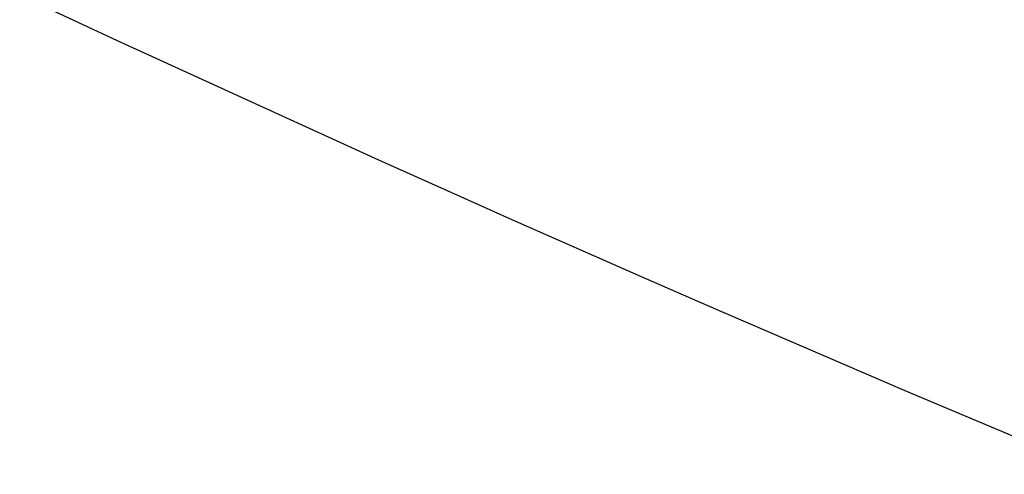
# Model space of a CAD drawing. Header units: inches. Extents: x 0 to 16, y 0 to 10.
# Tile 9 of 34: x 13.5887 to 13.60046, y 1.43052 to 1.43595. Entities that reach past the tile are written whole.
import ezdxf

# ---------------------------------------------------------------- set-up
doc = ezdxf.new("R2010")
doc.units = ezdxf.units.IN
doc.header["$LTSCALE"] = 0.935
doc.header["$MEASUREMENT"] = 0
doc.layers.get('0').update_dxf_attribs({"linetype": 'CONTINUOUS'})

msp = doc.modelspace()

# ---------------------------------------------------------------- linework, layer by layer
at = {"color": 2, "linetype": 'Continuous'}
for p, q in [((13.588702, 1.436248), (13.589867, 1.435706)), ((13.589867, 1.435706), (13.592987, 1.434281)), ((13.592987, 1.434281), (13.593769, 1.43393)), ((13.593769, 1.43393), (13.594552, 1.433581)), ((13.594552, 1.433581), (13.596122, 1.432888)), ((13.596122, 1.432888), (13.596908, 1.432545)), ((13.596908, 1.432545), (13.599272, 1.431526)), ((13.599272, 1.431526), (13.601644, 1.430525))]:
    msp.add_line(p, q, dxfattribs=at)

doc.saveas('drawing.dxf')
